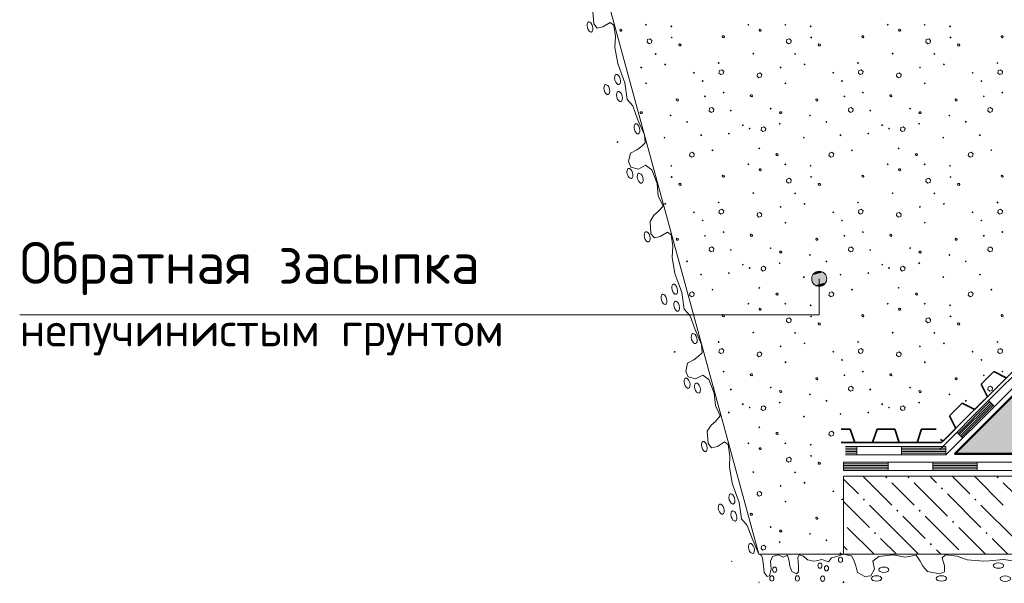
# Model space of a CAD drawing. Header units: millimetres. Extents: x 0 to 21000, y 0 to 14850.
# Tile 12 of 29: x 11694 to 14638, y 6674 to 8358. Entities that reach past the tile are written whole.
import ezdxf

# ---------------------------------------------------------------- set-up
doc = ezdxf.new("R2010")
doc.units = ezdxf.units.MM
for name, color, linetype, lineweight in [('Standard', 7, 'Continuous', 25), ('Стена_ кирп кладка силик нес', 8, 'Continuous', 70), ('Фундаменты общие', 7, 'Continuous', 25)]:
    doc.layers.add(name, color=color, linetype=linetype, lineweight=lineweight)
doc.styles.add('ISOCPEUR', font='txt')

msp = doc.modelspace()

# ---------------------------------------------------------------- hatches: boundary and pattern name
at = {"layer": 'Standard', "linetype": 'Continuous', "lineweight": 13, "transparency": 33554687}
for points in [[(13480.4, 7995.5), (13484.4, 7993.2), (13482.1, 7989.2), (13478.1, 7991.5)], [(13651.4, 7368.8), (13655.3, 7366.5), (13653.1, 7362.5), (13649.1, 7364.8)], [(14284.7, 6987.9), (14281.4, 6991.1), (14284.5, 6994.2), (14284.8, 6994.2), (14287.9, 6991.1)], [(14351.3, 6987.9), (14348.1, 6991.1), (14351.2, 6994.2), (14351.5, 6994.2), (14354.6, 6991.1)], [(14618, 6987.9), (14614.7, 6991.1), (14617.9, 6994.2), (14618.1, 6994.2), (14621.2, 6991.1)], [(14451.3, 6954.5), (14448.1, 6957.8), (14451.3, 6961), (14454.6, 6957.8)], [(14218, 6921.2), (14214.7, 6924.4), (14218, 6927.7), (14221.2, 6924.4)], [(14551.3, 6921.2), (14548.1, 6924.4), (14551.3, 6927.7), (14554.6, 6924.4)], [(14318, 6887.9), (14314.7, 6891.1), (14318, 6894.4), (14321.2, 6891.1)], [(14384.7, 6887.9), (14381.4, 6891.1), (14384.7, 6894.4), (14387.9, 6891.1)], [(14484.7, 6854.5), (14481.4, 6857.8), (14484.7, 6861), (14487.9, 6857.8)], [(14251.3, 6821.2), (14248.1, 6824.4), (14251.3, 6827.7), (14254.6, 6824.4)], [(14584.7, 6821.2), (14581.4, 6824.4), (14584.7, 6827.7), (14587.9, 6824.4)], [(14418, 6787.9), (14414.7, 6791.1), (14418, 6794.4), (14421.2, 6791.1)], [(13822.3, 6742.1), (13826.3, 6739.8), (13820, 6738.1)], [(14184.5, 6760.9), (14184.7, 6761), (14184.8, 6760.9)], [(14517.9, 6760.9), (14518, 6761), (14518.1, 6760.9)], [(13903.6, 6680.8), (13906.8, 6677.6), (13903.6, 6674.3)], [(14156.9, 6680.8), (14156.9, 6674.3), (14153.6, 6677.6)], [(14156.9, 6680.8), (14160.1, 6677.6), (14156.9, 6674.3)]]:
    msp.add_hatch(color=7, dxfattribs=at).paths.add_polyline_path(points, flags=16)
for points in [[(14061.9, 7584.1), (14106.9, 7584.1), (14103.8, 7595.4)], [(14061.9, 7584.1), (14103.8, 7595.4), (14065.1, 7595.4)], [(14065.1, 7595.4), (14103.8, 7595.4), (14095.7, 7603.5)], [(14065.1, 7595.4), (14095.7, 7603.5), (14073.2, 7603.5)], [(14073.2, 7603.5), (14095.7, 7603.5), (14084.4, 7606.6)], [(14065.1, 7572.8), (14106.9, 7584.1), (14061.9, 7584.1)], [(14065.1, 7572.8), (14103.8, 7572.8), (14106.9, 7584.1)], [(14073.2, 7564.7), (14103.8, 7572.8), (14065.1, 7572.8)], [(14073.2, 7564.7), (14095.7, 7564.7), (14103.8, 7572.8)], [(14095.7, 7564.7), (14073.2, 7564.7), (14084.4, 7561.6)]]:
    msp.add_hatch(color=7, dxfattribs=at).paths.add_polyline_path(points)
at = {"layer": 'Стена_ кирп кладка силик нес', "linetype": 'Continuous', "lineweight": 13, "transparency": 33554687}
for points in [[(13563.1, 8342.8), (13566.3, 8346), (13569.6, 8342.8), (13566.3, 8339.5)], [(13638.9, 8338.2), (13642.2, 8341.4), (13645.4, 8338.2), (13642.2, 8334.9)], [(13869.3, 8342.8), (13872.6, 8346), (13875.8, 8342.8), (13872.6, 8339.5)], [(13979.7, 8342.8), (13983, 8346), (13986.2, 8342.8), (13983, 8339.5)], [(14055.6, 8338.2), (14058.8, 8341.4), (14062.1, 8338.2), (14058.8, 8334.9)], [(14286, 8342.8), (14289.2, 8346), (14292.5, 8342.8), (14289.2, 8339.5)], [(14396.4, 8342.8), (14399.7, 8346), (14402.9, 8342.8), (14399.7, 8339.5)], [(14472.2, 8338.2), (14475.5, 8341.4), (14478.7, 8338.2), (14475.5, 8334.9)], [(13640.2, 8304.9), (13643.4, 8308.1), (13646.7, 8304.9), (13643.4, 8301.6)], [(14056.8, 8304.9), (14060.1, 8308.1), (14063.3, 8304.9), (14060.1, 8301.6)], [(14473.5, 8304.9), (14476.7, 8308.1), (14480, 8304.9), (14476.7, 8301.6)], [(13592.2, 8255.7), (13595.5, 8258.9), (13598.7, 8255.7), (13595.5, 8252.4)], [(13883.9, 8256.5), (13887.2, 8259.8), (13890.4, 8256.5), (13887.2, 8253.3)], [(14008.9, 8255.7), (14012.2, 8258.9), (14015.4, 8255.7), (14012.2, 8252.4)], [(14300.6, 8256.5), (14303.8, 8259.8), (14307.1, 8256.5), (14303.8, 8253.3)], [(14425.6, 8255.7), (14428.8, 8258.9), (14432.1, 8255.7), (14428.8, 8252.4)], [(13548.9, 8215.3), (13552.2, 8218.5), (13555.4, 8215.3), (13552.2, 8212)], [(13620.6, 8224.4), (13623.8, 8227.7), (13627.1, 8224.4), (13623.8, 8221.2)], [(13780.6, 8228.6), (13783.8, 8231.9), (13787.1, 8228.6), (13783.8, 8225.4)], [(13965.6, 8215.3), (13968.8, 8218.5), (13972.1, 8215.3), (13968.8, 8212)], [(14037.2, 8224.4), (14040.5, 8227.7), (14043.7, 8224.4), (14040.5, 8221.2)], [(14197.2, 8228.6), (14200.5, 8231.9), (14203.7, 8228.6), (14200.5, 8225.4)], [(14382.2, 8215.3), (14385.5, 8218.5), (14388.7, 8215.3), (14385.5, 8212)], [(14453.9, 8224.4), (14457.2, 8227.7), (14460.4, 8224.4), (14457.2, 8221.2)], [(14613.9, 8228.6), (14617.2, 8231.9), (14620.4, 8228.6), (14617.2, 8225.4)], [(13706.4, 8199.4), (13709.7, 8202.7), (13712.9, 8199.4), (13709.7, 8196.2)], [(14123.1, 8199.4), (14126.3, 8202.7), (14129.6, 8199.4), (14126.3, 8196.2)], [(14539.7, 8199.4), (14543, 8202.7), (14546.2, 8199.4), (14543, 8196.2)], [(13563.5, 8168.2), (13566.7, 8171.4), (13570, 8168.2), (13566.7, 8164.9)], [(13732.7, 8174.9), (13735.9, 8178.1), (13739.2, 8174.9), (13735.9, 8171.6)], [(13980.2, 8168.2), (13983.4, 8171.4), (13986.7, 8168.2), (13983.4, 8164.9)], [(14149.3, 8174.9), (14152.6, 8178.1), (14155.8, 8174.9), (14152.6, 8171.6)], [(14396.8, 8168.2), (14400.1, 8171.4), (14403.3, 8168.2), (14400.1, 8164.9)], [(14566, 8174.9), (14569.2, 8178.1), (14572.5, 8174.9), (14569.2, 8171.6)], [(13739.7, 8129), (13743, 8132.3), (13746.2, 8129), (13743, 8125.8)], [(13795.2, 8140.3), (13798.4, 8143.5), (13801.7, 8140.3), (13798.4, 8137)], [(14156.4, 8129), (14159.7, 8132.3), (14162.9, 8129), (14159.7, 8125.8)], [(14211.8, 8140.3), (14215.1, 8143.5), (14218.3, 8140.3), (14215.1, 8137)], [(14573.1, 8129), (14576.3, 8132.3), (14579.6, 8129), (14576.3, 8125.8)], [(14628.5, 8140.3), (14631.7, 8143.5), (14635, 8140.3), (14631.7, 8137)], [(13936, 8092.4), (13939.2, 8095.6), (13942.5, 8092.4), (13939.2, 8089.1)], [(14352.7, 8092.4), (14355.9, 8095.6), (14359.2, 8092.4), (14355.9, 8089.1)], [(13636.8, 8071.9), (13640.1, 8075.2), (13643.3, 8071.9), (13640.1, 8068.7)], [(13816.8, 8086.5), (13820.1, 8089.8), (13823.3, 8086.5), (13820.1, 8083.3)], [(14053.5, 8071.9), (14056.7, 8075.2), (14060, 8071.9), (14056.7, 8068.7)], [(14233.5, 8086.5), (14236.7, 8089.8), (14240, 8086.5), (14236.7, 8083.3)], [(14470.2, 8071.9), (14473.4, 8075.2), (14476.7, 8071.9), (14473.4, 8068.7)], [(13552.5, 8047.7), (13552.9, 8047.4), (13552.7, 8047.1)], [(13686, 8052.8), (13689.2, 8056), (13692.5, 8052.8), (13689.2, 8049.5)], [(13852.7, 8042.8), (13855.9, 8046), (13859.2, 8042.8), (13855.9, 8039.5)], [(13873.1, 8032.8), (13876.3, 8036), (13879.6, 8032.8), (13876.3, 8029.5)], [(13963.1, 8047.4), (13966.3, 8050.6), (13969.6, 8047.4), (13966.3, 8044.1)], [(14102.7, 8052.8), (14105.9, 8056), (14109.2, 8052.8), (14105.9, 8049.5)], [(14269.3, 8042.8), (14272.6, 8046), (14275.8, 8042.8), (14272.6, 8039.5)], [(14289.7, 8032.8), (14293, 8036), (14296.2, 8032.8), (14293, 8029.5)], [(14379.7, 8047.4), (14383, 8050.6), (14386.2, 8047.4), (14383, 8044.1)], [(14519.3, 8052.8), (14522.6, 8056), (14525.8, 8052.8), (14522.6, 8049.5)], [(13618.5, 8005.7), (13621.7, 8008.9), (13625, 8005.7), (13621.7, 8002.4)], [(13728.1, 8013.2), (13731.3, 8016.4), (13734.6, 8013.2), (13731.3, 8009.9)], [(13811, 8017.8), (13814.2, 8021), (13817.5, 8017.8), (13814.2, 8014.5)], [(14035.2, 8005.7), (14038.4, 8008.9), (14041.7, 8005.7), (14038.4, 8002.4)], [(14144.7, 8013.2), (14148, 8016.4), (14151.2, 8013.2), (14148, 8009.9)], [(14227.7, 8017.8), (14230.9, 8021), (14234.2, 8017.8), (14230.9, 8014.5)], [(14451.8, 8005.7), (14455.1, 8008.9), (14458.3, 8005.7), (14455.1, 8002.4)], [(14561.4, 8013.2), (14564.7, 8016.4), (14567.9, 8013.2), (14564.7, 8009.9)], [(13901.8, 7973.6), (13905.1, 7976.9), (13908.3, 7973.6), (13905.1, 7970.4)], [(14318.5, 7973.6), (14321.7, 7976.9), (14325, 7973.6), (14321.7, 7970.4)], [(13762.2, 7968.2), (13765.5, 7971.4), (13768.7, 7968.2), (13765.5, 7964.9)], [(14178.9, 7968.2), (14182.2, 7971.4), (14185.4, 7968.2), (14182.2, 7964.9)], [(14595.6, 7968.2), (14598.8, 7971.4), (14602.1, 7968.2), (14598.8, 7964.9)], [(13638.9, 7921.5), (13642.2, 7924.8), (13645.4, 7921.5), (13642.2, 7918.3)], [(13869.3, 7926.1), (13872.6, 7929.4), (13875.8, 7926.1), (13872.6, 7922.9)], [(13979.7, 7926.1), (13983, 7929.4), (13986.2, 7926.1), (13983, 7922.9)], [(14055.6, 7921.5), (14058.8, 7924.8), (14062.1, 7921.5), (14058.8, 7918.3)], [(14286, 7926.1), (14289.2, 7929.4), (14292.5, 7926.1), (14289.2, 7922.9)], [(14396.4, 7926.1), (14399.7, 7929.4), (14402.9, 7926.1), (14399.7, 7922.9)], [(14472.2, 7921.5), (14475.5, 7924.8), (14478.7, 7921.5), (14475.5, 7918.3)], [(13640.2, 7888.2), (13643.4, 7891.4), (13646.7, 7888.2), (13643.4, 7884.9)], [(14056.8, 7888.2), (14060.1, 7891.4), (14063.3, 7888.2), (14060.1, 7884.9)], [(14473.5, 7888.2), (14476.7, 7891.4), (14480, 7888.2), (14476.7, 7884.9)], [(13883.9, 7839.9), (13887.2, 7843.1), (13890.4, 7839.9), (13887.2, 7836.6)], [(14008.9, 7839), (14012.2, 7842.3), (14015.4, 7839), (14012.2, 7835.8)], [(14300.6, 7839.9), (14303.8, 7843.1), (14307.1, 7839.9), (14303.8, 7836.6)], [(14425.6, 7839), (14428.8, 7842.3), (14432.1, 7839), (14428.8, 7835.8)], [(13620.6, 7807.8), (13623.8, 7811), (13627.1, 7807.8), (13623.8, 7804.5)], [(13780.6, 7811.9), (13783.8, 7815.2), (13787.1, 7811.9), (13783.8, 7808.7)], [(13965.6, 7798.6), (13968.8, 7801.9), (13972.1, 7798.6), (13968.8, 7795.4)], [(14037.2, 7807.8), (14040.5, 7811), (14043.7, 7807.8), (14040.5, 7804.5)], [(14197.2, 7811.9), (14200.5, 7815.2), (14203.7, 7811.9), (14200.5, 7808.7)], [(14382.2, 7798.6), (14385.5, 7801.9), (14388.7, 7798.6), (14385.5, 7795.4)], [(14453.9, 7807.8), (14457.2, 7811), (14460.4, 7807.8), (14457.2, 7804.5)], [(14613.9, 7811.9), (14617.2, 7815.2), (14620.4, 7811.9), (14617.2, 7808.7)], [(13706.4, 7782.8), (13709.7, 7786), (13712.9, 7782.8), (13709.7, 7779.5)], [(14123.1, 7782.8), (14126.3, 7786), (14129.6, 7782.8), (14126.3, 7779.5)], [(14539.7, 7782.8), (14543, 7786), (14546.2, 7782.8), (14543, 7779.5)], [(13732.7, 7758.2), (13735.9, 7761.4), (13739.2, 7758.2), (13735.9, 7754.9)], [(13980.2, 7751.5), (13983.4, 7754.8), (13986.7, 7751.5), (13983.4, 7748.3)], [(14149.3, 7758.2), (14152.6, 7761.4), (14155.8, 7758.2), (14152.6, 7754.9)], [(14396.8, 7751.5), (14400.1, 7754.8), (14403.3, 7751.5), (14400.1, 7748.3)], [(14566, 7758.2), (14569.2, 7761.4), (14572.5, 7758.2), (14569.2, 7754.9)], [(13739.7, 7712.4), (13743, 7715.6), (13746.2, 7712.4), (13743, 7709.1)], [(13795.2, 7723.6), (13798.4, 7726.9), (13801.7, 7723.6), (13798.4, 7720.4)], [(14156.4, 7712.4), (14159.7, 7715.6), (14162.9, 7712.4), (14159.7, 7709.1)], [(14211.8, 7723.6), (14215.1, 7726.9), (14218.3, 7723.6), (14215.1, 7720.4)], [(14573.1, 7712.4), (14576.3, 7715.6), (14579.6, 7712.4), (14576.3, 7709.1)], [(14628.5, 7723.6), (14631.7, 7726.9), (14635, 7723.6), (14631.7, 7720.4)], [(13816.8, 7669.9), (13820.1, 7673.1), (13823.3, 7669.9), (13820.1, 7666.6)], [(13936, 7675.7), (13939.2, 7678.9), (13942.5, 7675.7), (13939.2, 7672.4)], [(14053.5, 7655.3), (14056.7, 7658.5), (14060, 7655.3), (14056.7, 7652)], [(14233.5, 7669.9), (14236.7, 7673.1), (14240, 7669.9), (14236.7, 7666.6)], [(14352.7, 7675.7), (14355.9, 7678.9), (14359.2, 7675.7), (14355.9, 7672.4)], [(14470.2, 7655.3), (14473.4, 7658.5), (14476.7, 7655.3), (14473.4, 7652)], [(13686, 7636.1), (13689.2, 7639.4), (13692.5, 7636.1), (13689.2, 7632.9)], [(13852.7, 7626.1), (13855.9, 7629.4), (13859.2, 7626.1), (13855.9, 7622.9)], [(13963.1, 7630.7), (13966.3, 7633.9), (13969.6, 7630.7), (13966.3, 7627.4)], [(14102.7, 7636.1), (14105.9, 7639.4), (14109.2, 7636.1), (14105.9, 7632.9)], [(14269.3, 7626.1), (14272.6, 7629.4), (14275.8, 7626.1), (14272.6, 7622.9)], [(14379.7, 7630.7), (14383, 7633.9), (14386.2, 7630.7), (14383, 7627.4)], [(14519.3, 7636.1), (14522.6, 7639.4), (14525.8, 7636.1), (14522.6, 7632.9)], [(13728.1, 7596.5), (13731.3, 7599.8), (13734.6, 7596.5), (13731.3, 7593.3)], [(13811, 7601.1), (13814.2, 7604.4), (13817.5, 7601.1), (13814.2, 7597.9)], [(13873.1, 7616.1), (13876.3, 7619.4), (13879.6, 7616.1), (13876.3, 7612.9)], [(14144.7, 7596.5), (14148, 7599.8), (14151.2, 7596.5), (14148, 7593.3)], [(14227.7, 7601.1), (14230.9, 7604.4), (14234.2, 7601.1), (14230.9, 7597.9)], [(14289.7, 7616.1), (14293, 7619.4), (14296.2, 7616.1), (14293, 7612.9)], [(14561.4, 7596.5), (14564.7, 7599.8), (14567.9, 7596.5), (14564.7, 7593.3)], [(14035.2, 7589), (14038.4, 7592.3), (14041.7, 7589), (14038.4, 7585.8)], [(14451.8, 7589), (14455.1, 7592.3), (14458.3, 7589), (14455.1, 7585.8)], [(13762.2, 7551.5), (13765.5, 7554.8), (13768.7, 7551.5), (13765.5, 7548.3)], [(13901.8, 7556.9), (13905.1, 7560.2), (13908.3, 7556.9), (13905.1, 7553.7)], [(14178.9, 7551.5), (14182.2, 7554.8), (14185.4, 7551.5), (14182.2, 7548.3)], [(14318.5, 7556.9), (14321.7, 7560.2), (14325, 7556.9), (14321.7, 7553.7)], [(14595.6, 7551.5), (14598.8, 7554.8), (14602.1, 7551.5), (14598.8, 7548.3)], [(13869.3, 7509.4), (13872.6, 7512.7), (13875.8, 7509.4), (13872.6, 7506.2)], [(13979.7, 7509.4), (13983, 7512.7), (13986.2, 7509.4), (13983, 7506.2)], [(14055.6, 7504.9), (14058.8, 7508.1), (14062.1, 7504.9), (14058.8, 7501.6)], [(14286, 7509.4), (14289.2, 7512.7), (14292.5, 7509.4), (14289.2, 7506.2)], [(14396.4, 7509.4), (14399.7, 7512.7), (14402.9, 7509.4), (14399.7, 7506.2)], [(14472.2, 7504.9), (14475.5, 7508.1), (14478.7, 7504.9), (14475.5, 7501.6)], [(14056.8, 7471.5), (14060.1, 7474.8), (14063.3, 7471.5), (14060.1, 7468.3)], [(14473.5, 7471.5), (14476.7, 7474.8), (14480, 7471.5), (14476.7, 7468.3)], [(13883.9, 7423.2), (13887.2, 7426.4), (13890.4, 7423.2), (13887.2, 7419.9)], [(14008.9, 7422.4), (14012.2, 7425.6), (14015.4, 7422.4), (14012.2, 7419.1)], [(14300.6, 7423.2), (14303.8, 7426.4), (14307.1, 7423.2), (14303.8, 7419.9)], [(14425.6, 7422.4), (14428.8, 7425.6), (14432.1, 7422.4), (14428.8, 7419.1)], [(13780.6, 7395.3), (13783.8, 7398.5), (13787.1, 7395.3), (13783.8, 7392)], [(14037.2, 7391.1), (14040.5, 7394.4), (14043.7, 7391.1), (14040.5, 7387.9)], [(14197.2, 7395.3), (14200.5, 7398.5), (14203.7, 7395.3), (14200.5, 7392)], [(14453.9, 7391.1), (14457.2, 7394.4), (14460.4, 7391.1), (14457.2, 7387.9)], [(14613.9, 7395.3), (14617.2, 7398.5), (14620.4, 7395.3), (14617.2, 7392)], [(13965.6, 7381.9), (13968.8, 7385.2), (13972.1, 7381.9), (13968.8, 7378.7)], [(14123.1, 7366.1), (14126.3, 7369.4), (14129.6, 7366.1), (14126.3, 7362.9)], [(14382.2, 7381.9), (14385.5, 7385.2), (14388.7, 7381.9), (14385.5, 7378.7)], [(14539.7, 7366.1), (14543, 7369.4), (14546.2, 7366.1), (14543, 7362.9)], [(13980.2, 7334.9), (13983.4, 7338.1), (13986.7, 7334.9), (13983.4, 7331.6)], [(14149.3, 7341.5), (14152.6, 7344.8), (14155.8, 7341.5), (14152.6, 7338.3)], [(14396.8, 7334.9), (14400.1, 7338.1), (14403.3, 7334.9), (14400.1, 7331.6)], [(14566, 7341.5), (14569.2, 7344.8), (14572.5, 7341.5), (14569.2, 7338.3)], [(13795.2, 7306.9), (13798.4, 7310.2), (13801.7, 7306.9), (13798.4, 7303.7)], [(14211.8, 7306.9), (14215.1, 7310.2), (14218.3, 7306.9), (14215.1, 7303.7)], [(14628.5, 7306.9), (14631.7, 7310.2), (14635, 7306.9), (14631.7, 7303.7)], [(14156.4, 7295.7), (14159.7, 7298.9), (14162.9, 7295.7), (14159.7, 7292.4)], [(14573.1, 7295.7), (14576.3, 7298.9), (14579.6, 7295.7), (14576.3, 7292.4)], [(13816.8, 7253.2), (13820.1, 7256.4), (13823.3, 7253.2), (13820.1, 7249.9)], [(13936, 7259), (13939.2, 7262.3), (13942.5, 7259), (13939.2, 7255.8)], [(14053.5, 7238.6), (14056.7, 7241.9), (14060, 7238.6), (14056.7, 7235.4)], [(14233.5, 7253.2), (14236.7, 7256.4), (14240, 7253.2), (14236.7, 7249.9)], [(14352.7, 7259), (14355.9, 7262.3), (14359.2, 7259), (14355.9, 7255.8)], [(14470.2, 7238.6), (14473.4, 7241.9), (14476.7, 7238.6), (14473.4, 7235.4)], [(13852.7, 7209.4), (13855.9, 7212.7), (13859.2, 7209.4), (13855.9, 7206.2)], [(13963.1, 7214), (13966.3, 7217.3), (13969.6, 7214), (13966.3, 7210.8)], [(14102.7, 7219.4), (14105.9, 7222.7), (14109.2, 7219.4), (14105.9, 7216.2)], [(14269.3, 7209.4), (14272.6, 7212.7), (14275.8, 7209.4), (14272.6, 7206.2)], [(14379.7, 7214), (14383, 7217.3), (14386.2, 7214), (14383, 7210.8)], [(14519.3, 7219.4), (14522.6, 7222.7), (14525.8, 7219.4), (14522.6, 7216.2)], [(13811, 7184.4), (13814.2, 7187.7), (13817.5, 7184.4), (13814.2, 7181.2)], [(13873.1, 7199.4), (13876.3, 7202.7), (13879.6, 7199.4), (13876.3, 7196.2)], [(14144.7, 7179.9), (14148, 7183.1), (14151.2, 7179.9), (14148, 7176.6)], [(14227.7, 7184.4), (14230.9, 7187.7), (14234.2, 7184.4), (14230.9, 7181.2)], [(14289.7, 7199.4), (14293, 7202.7), (14296.2, 7199.4), (14293, 7196.2)], [(14562.5, 7180.9), (14564.7, 7183.1), (14566.9, 7180.9)], [(14035.2, 7172.4), (14038.4, 7175.6), (14041.7, 7172.4), (14038.4, 7169.1)], [(13901.8, 7140.3), (13905.1, 7143.5), (13908.3, 7140.3), (13905.1, 7137)], [(13869.3, 7092.8), (13872.6, 7096), (13875.8, 7092.8), (13872.6, 7089.5)], [(13979.7, 7092.8), (13983, 7096), (13986.2, 7092.8), (13983, 7089.5)], [(14055.6, 7088.2), (14058.8, 7091.4), (14062.1, 7088.2), (14058.8, 7084.9)], [(14056.8, 7054.9), (14060.1, 7058.1), (14063.3, 7054.9), (14060.1, 7051.6)], [(13883.9, 7006.5), (13887.2, 7009.8), (13890.4, 7006.5), (13887.2, 7003.3)], [(14008.9, 7005.7), (14012.2, 7008.9), (14015.4, 7005.7), (14012.2, 7002.4)], [(14037.2, 6974.4), (14040.5, 6977.7), (14043.7, 6974.4), (14040.5, 6971.2)], [(13965.6, 6965.3), (13968.8, 6968.5), (13972.1, 6965.3), (13968.8, 6962)], [(14123.1, 6949.4), (14126.3, 6952.7), (14129.6, 6949.4), (14126.3, 6946.2)], [(13980.2, 6918.2), (13983.4, 6921.4), (13986.7, 6918.2), (13983.4, 6914.9)], [(14149.3, 6924.9), (14152.6, 6928.1), (14155.8, 6924.9), (14152.6, 6921.6)], [(14156.4, 6879), (14156.9, 6879.5), (14156.9, 6878.5)], [(13936, 6842.4), (13939.2, 6845.6), (13942.5, 6842.4), (13939.2, 6839.1)], [(13963.1, 6797.4), (13966.3, 6800.6), (13969.6, 6797.4), (13966.3, 6794.1)], [(14053.5, 6821.9), (14056.7, 6825.2), (14060, 6821.9), (14056.7, 6818.7)], [(14102.7, 6802.8), (14105.9, 6806), (14109.2, 6802.8), (14105.9, 6799.5)], [(14144.7, 6763.2), (14148, 6766.4), (14151.2, 6763.2), (14149, 6760.9), (14147, 6760.9)]]:
    msp.add_hatch(color=7, dxfattribs=at).paths.add_polyline_path(points, flags=16)
msp.add_hatch(color=7, dxfattribs=at).paths.add_polyline_path([(14823.6, 7060.9), (14823.6, 7394.2), (14490.2, 7060.9)])

# ---------------------------------------------------------------- linework, layer by layer
at = {"layer": 'Standard', "color": 7, "linetype": 'Continuous', "lineweight": 13, "transparency": 33554687}
for p, q in [((12535.9, 11774.5), (13903.6, 6760.9)), ((14084.4, 7606.6), (14084.4, 7606.6)), ((14061.9, 7584.1), (14061.9, 7584.1)), ((14106.9, 7584.1), (14106.9, 7584.1)), ((14084.4, 7561.6), (14084.4, 7561.6)), ((13903.6, 6760.9), (14156.9, 6760.9)), ((14156.9, 6760.9), (14156.9, 6760.9)), ((14156.9, 6760.9), (19290.2, 6760.9))]:
    msp.add_line(p, q, dxfattribs=at)
at = {"layer": 'Standard', "color": 7, "linetype": 'Continuous', "lineweight": 35, "transparency": 33554687}
for p, q in [((14756.8, 7400.9), (14450.4, 7094.5)), ((14606, 7306.6), (14568.3, 7268.9)), ((14643.7, 7287.8), (14606, 7306.6)), ((14568.3, 7268.9), (14587.1, 7231.2)), ((14511.7, 7212.3), (14474, 7174.6)), ((14549.4, 7193.5), (14511.7, 7212.3)), ((14587.1, 7231.2), (14549.4, 7193.5)), ((14474, 7174.6), (14492.9, 7136.9)), ((14177.1, 7134.5), (14150.4, 7134.5)), ((14190.4, 7094.5), (14177.1, 7134.5)), ((14257.1, 7134.5), (14243.8, 7094.5)), ((14310.4, 7134.5), (14257.1, 7134.5)), ((14323.8, 7094.5), (14310.4, 7134.5)), ((14390.4, 7134.5), (14377.1, 7094.5)), ((14433.9, 7134.5), (14390.4, 7134.5)), ((14492.9, 7136.9), (14455.1, 7099.2)), ((14450.4, 7094.5), (14150.4, 7094.5)), ((14243.8, 7094.5), (14190.4, 7094.5)), ((14377.1, 7094.5), (14323.8, 7094.5)), ((14455.1, 7099.2), (14446.7, 7103.4))]:
    msp.add_line(p, q, dxfattribs=at)
at = {"layer": 'Standard', "color": 7, "linetype": 'Continuous', "lineweight": 18, "transparency": 33554687}
for p, q in [((14779, 7408.6), (14590.4, 7220)), ((14796.6, 7390.9), (14608.1, 7202.3)), ((14590.4, 7220), (14445.6, 7075.2)), ((14593.9, 7216.5), (14499.6, 7122.2)), ((14597.5, 7212.9), (14503.2, 7118.7)), ((14590.4, 7220), (14608.1, 7202.3)), ((14590.4, 7220), (14608.1, 7202.3)), ((14608.1, 7202.3), (14463.3, 7057.6)), ((14601, 7209.4), (14506.7, 7115.1)), ((14604.5, 7205.9), (14510.3, 7111.6)), ((14496.1, 7125.7), (14513.8, 7108.1)), ((14196.6, 7082.6), (14163.3, 7082.6)), ((14196.6, 7077.6), (14163.3, 7077.6)), ((14196.6, 7072.6), (14163.3, 7072.6)), ((14196.6, 7067.6), (14163.3, 7067.6)), ((14463.3, 7082.6), (14196.6, 7082.6)), ((14196.6, 7082.6), (14196.6, 7057.6)), ((14196.6, 7082.6), (14196.6, 7057.6)), ((14330, 7082.6), (14330, 7057.6)), ((14463.3, 7077.6), (14330, 7077.6)), ((14463.3, 7072.6), (14330, 7072.6)), ((14463.3, 7067.6), (14330, 7067.6)), ((14463.3, 7082.6), (14463.3, 7057.6)), ((14156.9, 7035.9), (14423.6, 7035.9)), ((14156.9, 7035.9), (14156.9, 7010.9)), ((14196.6, 7062.6), (14163.3, 7062.6)), ((14196.6, 7057.6), (14163.3, 7057.6)), ((14463.3, 7057.6), (14196.6, 7057.6)), ((14290.2, 7035.9), (14290.2, 7010.9)), ((14463.3, 7062.6), (14330, 7062.6)), ((14423.6, 7035.9), (14690.2, 7035.9)), ((14423.6, 7035.9), (14423.6, 7010.9)), ((14423.6, 7035.9), (14423.6, 7010.9)), ((14556.9, 7035.9), (14556.9, 7010.9)), ((14156.9, 7030.9), (14290.2, 7030.9)), ((14156.9, 7025.9), (14290.2, 7025.9)), ((14156.9, 7020.9), (14290.2, 7020.9)), ((14156.9, 7015.9), (14290.2, 7015.9)), ((14156.9, 7010.9), (14423.6, 7010.9)), ((14423.6, 7030.9), (14556.9, 7030.9)), ((14423.6, 7025.9), (14556.9, 7025.9)), ((14423.6, 7020.9), (14556.9, 7020.9)), ((14423.6, 7015.9), (14556.9, 7015.9)), ((14423.6, 7010.9), (14690.2, 7010.9))]:
    msp.add_line(p, q, dxfattribs=at)
at = {"layer": 'Standard', "color": 253, "linetype": 'Continuous', "lineweight": 13, "true_color": 0xababab, "transparency": 33554687}
for p, q in [((14156.9, 6985.5), (14201.3, 6941.1)), ((14214.9, 6994.2), (14301.3, 6907.8)), ((14414.9, 6994.2), (14434.7, 6974.4)), ((14481.5, 6994.2), (14534.7, 6941.1)), ((14548.2, 6994.2), (14634.7, 6907.8)), ((14334.7, 6941.1), (14301.3, 6974.4)), ((14368, 6974.4), (14468, 6874.4)), ((14668, 6941.1), (14634.7, 6974.4)), ((14156.9, 6918.9), (14234.7, 6841.1)), ((14368, 6907.8), (14334.7, 6941.1)), ((14468, 6941.1), (14568, 6841.1)), ((14334.7, 6807.8), (14234.7, 6907.8)), ((14668, 6807.8), (14568, 6907.8)), ((14334.7, 6874.4), (14401.3, 6807.8)), ((14401.3, 6874.4), (14501.3, 6774.4)), ((14248.2, 6760.9), (14168, 6841.1)), ((14581.5, 6760.9), (14501.3, 6841.1)), ((14268, 6807.8), (14314.9, 6760.9)), ((14334.7, 6807.8), (14381.5, 6760.9)), ((14601.3, 6807.8), (14648.2, 6760.9)), ((14156.9, 6785.5), (14168, 6774.4)), ((14448.2, 6760.9), (14434.7, 6774.4))]:
    msp.add_line(p, q, dxfattribs=at)
at = {"layer": 'Standard', "color": 7, "linetype": 'Continuous', "lineweight": 13, "transparency": 33554687}
for points in [[(13407.5, 8382.3), (13410.4, 8345.4), (13420.8, 8332.7), (13437.8, 8336.7), (13459.4, 8350), (13470.3, 8342.2), (13475.4, 8307.9), (13473.8, 8275.1), (13482.2, 8226.9), (13487.9, 8210.3), (13503, 8169.3), (13509.8, 8120), (13527.2, 8100.5), (13541.6, 8061.3), (13561.6, 8014.3)], [(13561.6, 8014.3), (13563.8, 7990), (13552.9, 7979.6), (13538.8, 7969), (13519.9, 7959.1), (13514.4, 7934.1), (13521.5, 7917.8), (13543.9, 7911.8), (13565.5, 7923.1), (13583.7, 7909.9), (13599.5, 7869.1), (13602.8, 7832.3), (13617.4, 7801.2), (13603.2, 7784.6), (13590.2, 7773.6), (13578.5, 7755.6), (13581.4, 7718.7), (13591.8, 7706), (13608.8, 7710), (13630.4, 7723.3), (13641.3, 7715.5), (13646.4, 7681.2), (13644.8, 7648.5), (13653.2, 7600.2), (13658.8, 7583.6), (13674, 7542.6), (13680.8, 7493.3), (13698.1, 7473.8), (13712.5, 7434.6), (13732.6, 7387.6)], [(11694.2, 7476.6), (14084.4, 7476.6), (14084.4, 7584.1)], [(13732.6, 7387.6), (13734.7, 7363.3), (13723.8, 7352.9), (13709.7, 7342.3), (13690.8, 7332.4), (13685.4, 7307.4), (13692.5, 7291.1), (13714.9, 7285.1), (13736.4, 7296.4), (13754.6, 7283.2), (13770.5, 7242.4), (13773.8, 7205.6), (13788.4, 7174.5), (13774.1, 7157.9), (13761.2, 7146.9), (13749.4, 7128.9), (13752.3, 7092), (13762.7, 7079.3), (13779.8, 7083.3), (13801.4, 7096.6), (13812.2, 7088.8), (13817.3, 7054.5), (13815.7, 7021.8), (13824.1, 6973.5), (13829.8, 6956.9), (13844.9, 6915.9), (13851.7, 6866.6), (13869.1, 6847.1), (13883.5, 6807.9), (13903.6, 6760.9)], [(19290.2, 6994.2), (14156.9, 6994.2), (14156.9, 6760.9), (19290.2, 6760.9)], [(13903.6, 6760.9), (13912.9, 6756.6), (13915.7, 6743.3), (13918.2, 6726.9), (13920, 6706.1), (13928.9, 6694.2), (13935.7, 6696.8), (13940.3, 6716.8), (13938.3, 6740.6), (13945.1, 6754.6), (13962.1, 6759.2), (13976.3, 6752.7), (13989.4, 6758.6), (13994.3, 6740.5), (13997, 6725.1), (14002.6, 6709.1), (14016.8, 6702.1), (14022.6, 6708.8), (14022.9, 6726.3), (14020.1, 6750.6), (14024.1, 6759.1), (14037.6, 6755), (14049.7, 6744.8), (14068.7, 6740.2), (14075.6, 6741.3), (14092.5, 6745.1), (14111.8, 6738.7), (14120.9, 6750.3), (14137.1, 6753.9), (14156.9, 6760.9)], [(14156.9, 6760.9), (14180.6, 6756.6), (14187.7, 6743.3), (14194.1, 6726.9), (14198.6, 6706.1), (14221.1, 6694.2), (14238.4, 6696.8), (14249.9, 6716.8), (14244.8, 6740.6), (14262.1, 6754.6), (14305.1, 6759.2), (14341, 6752.7), (14374.4, 6758.6), (14386.6, 6740.5), (14393.7, 6725.1), (14407.8, 6709.1), (14443.7, 6702.1), (14458.5, 6708.8), (14459.1, 6726.3), (14452.1, 6750.6), (14462.3, 6759.1), (14496.3, 6755), (14527.1, 6744.8), (14575.3, 6740.2), (14592.6, 6741.3), (14635.6, 6745.1), (14684.3, 6738.7)]]:
    msp.add_lwpolyline(points, dxfattribs=at)
msp.add_circle((14084.4, 7584.1), 22.5, dxfattribs=at)
for centre, major_axis, ratio in [((13399.1, 8336.2), (4.1, -15), 0.518484), ((13481.5, 8179.6), (4.1, -15), 0.518484), ((13449.5, 8149.3), (4.1, -15), 0.518484), ((13487.3, 8128.7), (4.1, -15), 0.518484), ((13539.7, 8031.9), (4.1, -15), 0.518484), ((13518.4, 7898.8), (4.1, -15), 0.518484), ((13549.3, 7884.3), (4.1, -15), 0.518484), ((13570.1, 7709.5), (4.1, -15), 0.518484), ((13652.4, 7552.9), (4.1, -15), 0.518484), ((13620.4, 7522.6), (4.1, -15), 0.518484), ((13658.2, 7502), (4.1, -15), 0.518484), ((13710.7, 7405.2), (4.1, -15), 0.518484), ((13689.4, 7272.1), (4.1, -15), 0.518484), ((13720.3, 7257.6), (4.1, -15), 0.518484), ((13741, 7082.8), (4.1, -15), 0.518484), ((13823.4, 6926.2), (4.1, -15), 0.518484), ((13791.4, 6895.9), (4.1, -15), 0.518484), ((13829.2, 6875.3), (4.1, -15), 0.518484), ((13881.7, 6778.5), (4.1, -15), 0.518484), ((14148, 6744.4), (0, 8.08), 0.752165), ((13951.2, 6714.8), (0, 8.08), 0.752165), ((14086.5, 6727.1), (0, 8.08), 0.752165), ((14106.2, 6719.2), (0, 8.08), 0.752165), ((14277.5, 6714.8), (15.4, 0), 0.524892), ((14620.2, 6727.1), (15.4, 0), 0.524892), ((13942.6, 6688.8), (0, 8.08), 0.752165), ((14019.1, 6688.8), (0, 8.08), 0.752165), ((14094.6, 6688.2), (0, 8.08), 0.752165), ((14255.7, 6688.8), (15.4, 0), 0.524892), ((14449.5, 6688.8), (15.4, 0), 0.524892), ((14640.7, 6688.2), (15.4, 0), 0.524892)]:
    msp.add_ellipse(centre, major_axis=major_axis, ratio=ratio, dxfattribs=at)
at = {"layer": 'Стена_ кирп кладка силик нес', "color": 253, "linetype": 'Continuous', "lineweight": 13, "true_color": 0xababab, "transparency": 33554687}
for p, q in [((13769.2, 7257.8), (13767.6, 7259.1)), ((13768.8, 7255), (13769.2, 7257.8))]:
    msp.add_line(p, q, dxfattribs=at)
for points in [[(13489.2, 8324), (13492.2, 8323.6), (13494.7, 8326.1), (13493.4, 8329), (13490.1, 8329.4), (13488, 8326.9), (13489.2, 8324)], [(13583.8, 8296.1), (13578.4, 8301.1), (13570.9, 8298.6), (13569.7, 8291.1), (13575.5, 8286.1), (13582.6, 8288.6), (13583.8, 8296.1)], [(13795.9, 8304.9), (13798.8, 8304), (13801.3, 8306.5), (13800.1, 8309.4), (13796.7, 8310.3), (13794.7, 8307.8), (13795.9, 8304.9)], [(13905.9, 8324), (13908.8, 8323.6), (13911.3, 8326.1), (13910.1, 8329), (13906.7, 8329.4), (13904.7, 8326.9), (13905.9, 8324)], [(14000.5, 8296.1), (13995.1, 8301.1), (13987.6, 8298.6), (13986.3, 8291.1), (13992.2, 8286.1), (13999.2, 8288.6), (14000.5, 8296.1)], [(14212.6, 8304.9), (14215.5, 8304), (14218, 8306.5), (14216.7, 8309.4), (14213.4, 8310.3), (14211.3, 8307.8), (14212.6, 8304.9)], [(14322.6, 8324), (14325.5, 8323.6), (14328, 8326.1), (14326.7, 8329), (14323.4, 8329.4), (14321.3, 8326.9), (14322.6, 8324)], [(14417.2, 8296.1), (14411.7, 8301.1), (14404.2, 8298.6), (14403, 8291.1), (14408.8, 8286.1), (14415.9, 8288.6), (14417.2, 8296.1)], [(14629.2, 8304.9), (14632.2, 8304), (14634.7, 8306.5), (14633.4, 8309.4), (14630.1, 8310.3), (14628, 8307.8), (14629.2, 8304.9)], [(13665.9, 8280.3), (13669.2, 8279.9), (13671.3, 8282.4), (13670.1, 8285.3), (13666.7, 8285.7), (13664.7, 8283.2), (13665.9, 8280.3)], [(14082.6, 8280.3), (14085.9, 8279.9), (14088, 8282.4), (14086.7, 8285.3), (14083.4, 8285.7), (14081.3, 8283.2), (14082.6, 8280.3)], [(14499.2, 8280.3), (14502.6, 8279.9), (14504.7, 8282.4), (14503.4, 8285.3), (14500.1, 8285.7), (14498, 8283.2), (14499.2, 8280.3)], [(13798.8, 8203.6), (13793.4, 8208.6), (13786.3, 8206.1), (13784.7, 8198.6), (13790.5, 8194), (13797.6, 8196.5), (13798.8, 8203.6)], [(13913, 8194), (13907.2, 8199), (13900.1, 8196.5), (13898.8, 8189.4), (13904.2, 8184.4), (13911.3, 8186.9), (13913, 8194)], [(14215.5, 8203.6), (14210.1, 8208.6), (14203, 8206.1), (14201.3, 8198.6), (14207.2, 8194), (14214.2, 8196.5), (14215.5, 8203.6)], [(14329.7, 8194), (14323.8, 8199), (14316.7, 8196.5), (14315.5, 8189.4), (14320.9, 8184.4), (14328, 8186.9), (14329.7, 8194)], [(14632.2, 8203.6), (14626.7, 8208.6), (14619.7, 8206.1), (14618, 8198.6), (14623.8, 8194), (14630.9, 8196.5), (14632.2, 8203.6)], [(13879.7, 8128.2), (13883, 8127.4), (13885.1, 8129.9), (13883.8, 8133.2), (13880.9, 8133.6), (13878.4, 8131.1), (13879.7, 8128.2)], [(14296.3, 8128.2), (14299.7, 8127.4), (14301.7, 8129.9), (14300.5, 8133.2), (14297.6, 8133.6), (14295.1, 8131.1), (14296.3, 8128.2)], [(13658.4, 8116.1), (13661.7, 8115.7), (13663.8, 8118.2), (13662.6, 8121.1), (13659.2, 8121.9), (13657.2, 8119.4), (13658.4, 8116.1)], [(13769.2, 8091.1), (13763.4, 8096.1), (13756.3, 8093.6), (13755.1, 8086.1), (13760.9, 8081.1), (13768, 8083.6), (13769.2, 8091.1)], [(14075.1, 8116.1), (14078.4, 8115.7), (14080.5, 8118.2), (14079.2, 8121.1), (14075.9, 8121.9), (14073.8, 8119.4), (14075.1, 8116.1)], [(14185.9, 8091.1), (14180.1, 8096.1), (14173, 8093.6), (14171.7, 8086.1), (14177.6, 8081.1), (14184.7, 8083.6), (14185.9, 8091.1)], [(14491.7, 8116.1), (14495.1, 8115.7), (14497.2, 8118.2), (14495.9, 8121.1), (14492.6, 8121.9), (14490.5, 8119.4), (14491.7, 8116.1)], [(14602.6, 8091.1), (14596.7, 8096.1), (14589.7, 8093.6), (14588.4, 8086.1), (14594.2, 8081.1), (14601.3, 8083.6), (14602.6, 8091.1)], [(13550.5, 8077.8), (13553.4, 8077.4), (13555.9, 8079.9), (13554.7, 8082.8), (13551.3, 8083.2), (13549.2, 8081.1), (13550.5, 8077.8)], [(13967.2, 8077.8), (13970.1, 8077.4), (13972.6, 8079.9), (13971.3, 8082.8), (13968, 8083.2), (13965.9, 8081.1), (13967.2, 8077.8)], [(14383.8, 8077.8), (14386.7, 8077.4), (14389.2, 8079.9), (14388, 8082.8), (14384.7, 8083.2), (14382.6, 8081.1), (14383.8, 8077.8)], [(13924.7, 8033.2), (13918.8, 8038.2), (13911.7, 8035.7), (13910.5, 8028.2), (13915.9, 8023.6), (13923, 8026.1), (13924.7, 8033.2)], [(14341.3, 8033.2), (14335.5, 8038.2), (14328.4, 8035.7), (14327.2, 8028.2), (14332.6, 8023.6), (14339.7, 8026.1), (14341.3, 8033.2)], [(13710.9, 7956.9), (13705.5, 7961.9), (13698.4, 7959.4), (13696.7, 7951.9), (13702.6, 7946.9), (13709.7, 7949.4), (13710.9, 7956.9)], [(13956.3, 7952.8), (13959.2, 7951.9), (13961.7, 7954.4), (13960.5, 7957.8), (13957.2, 7958.2), (13955.1, 7955.7), (13956.3, 7952.8)], [(14127.6, 7956.9), (14122.2, 7961.9), (14115.1, 7959.4), (14113.4, 7951.9), (14119.2, 7946.9), (14126.3, 7949.4), (14127.6, 7956.9)], [(14373, 7952.8), (14375.9, 7951.9), (14378.4, 7954.4), (14377.2, 7957.8), (14373.8, 7958.2), (14371.7, 7955.7), (14373, 7952.8)], [(14544.2, 7956.9), (14538.8, 7961.9), (14531.7, 7959.4), (14530.1, 7951.9), (14535.9, 7946.9), (14543, 7949.4), (14544.2, 7956.9)], [(13795.9, 7888.2), (13798.8, 7887.4), (13801.3, 7889.9), (13800.1, 7892.8), (13796.7, 7893.6), (13794.7, 7891.1), (13795.9, 7888.2)], [(13905.9, 7907.4), (13908.8, 7906.9), (13911.3, 7909.4), (13910.1, 7912.4), (13906.7, 7912.8), (13904.7, 7910.3), (13905.9, 7907.4)], [(14212.6, 7888.2), (14215.5, 7887.4), (14218, 7889.9), (14216.7, 7892.8), (14213.4, 7893.6), (14211.3, 7891.1), (14212.6, 7888.2)], [(14322.6, 7907.4), (14325.5, 7906.9), (14328, 7909.4), (14326.7, 7912.4), (14323.4, 7912.8), (14321.3, 7910.3), (14322.6, 7907.4)], [(14629.2, 7888.2), (14632.2, 7887.4), (14634.7, 7889.9), (14633.4, 7892.8), (14630.1, 7893.6), (14628, 7891.1), (14629.2, 7888.2)], [(13665.9, 7863.6), (13669.2, 7863.2), (13671.3, 7865.7), (13670.1, 7868.6), (13666.7, 7869), (13664.7, 7866.5), (13665.9, 7863.6)], [(14000.5, 7879.4), (13995.1, 7884.4), (13987.6, 7881.9), (13986.3, 7874.4), (13992.2, 7869.4), (13999.2, 7871.9), (14000.5, 7879.4)], [(14082.6, 7863.6), (14085.9, 7863.2), (14088, 7865.7), (14086.7, 7868.6), (14083.4, 7869), (14081.3, 7866.5), (14082.6, 7863.6)], [(14417.2, 7879.4), (14411.7, 7884.4), (14404.2, 7881.9), (14403, 7874.4), (14408.8, 7869.4), (14415.9, 7871.9), (14417.2, 7879.4)], [(14499.2, 7863.6), (14502.6, 7863.2), (14504.7, 7865.7), (14503.4, 7868.6), (14500.1, 7869), (14498, 7866.5), (14499.2, 7863.6)], [(13798.8, 7786.9), (13793.4, 7791.9), (13786.3, 7789.4), (13784.7, 7781.9), (13790.5, 7777.4), (13797.6, 7779.9), (13798.8, 7786.9)], [(13913, 7777.4), (13907.2, 7782.4), (13900.1, 7779.9), (13898.8, 7772.8), (13904.2, 7767.8), (13911.3, 7770.3), (13913, 7777.4)], [(14215.5, 7786.9), (14210.1, 7791.9), (14203, 7789.4), (14201.3, 7781.9), (14207.2, 7777.4), (14214.2, 7779.9), (14215.5, 7786.9)], [(14329.7, 7777.4), (14323.8, 7782.4), (14316.7, 7779.9), (14315.5, 7772.8), (14320.9, 7767.8), (14328, 7770.3), (14329.7, 7777.4)], [(14632.2, 7786.9), (14626.7, 7791.9), (14619.7, 7789.4), (14618, 7781.9), (14623.8, 7777.4), (14630.9, 7779.9), (14632.2, 7786.9)], [(13879.7, 7711.5), (13883, 7710.7), (13885.1, 7713.2), (13883.8, 7716.5), (13880.9, 7716.9), (13878.4, 7714.4), (13879.7, 7711.5)], [(14296.3, 7711.5), (14299.7, 7710.7), (14301.7, 7713.2), (14300.5, 7716.5), (14297.6, 7716.9), (14295.1, 7714.4), (14296.3, 7711.5)], [(13658.4, 7699.4), (13661.7, 7699), (13663.8, 7701.5), (13662.6, 7704.4), (13659.2, 7705.3), (13657.2, 7702.8), (13658.4, 7699.4)], [(14075.1, 7699.4), (14078.4, 7699), (14080.5, 7701.5), (14079.2, 7704.4), (14075.9, 7705.3), (14073.8, 7702.8), (14075.1, 7699.4)], [(14491.7, 7699.4), (14495.1, 7699), (14497.2, 7701.5), (14495.9, 7704.4), (14492.6, 7705.3), (14490.5, 7702.8), (14491.7, 7699.4)], [(13769.2, 7674.4), (13763.4, 7679.4), (13756.3, 7676.9), (13755.1, 7669.4), (13760.9, 7664.4), (13768, 7666.9), (13769.2, 7674.4)], [(13967.2, 7661.1), (13970.1, 7660.7), (13972.6, 7663.2), (13971.3, 7666.1), (13968, 7666.5), (13965.9, 7664.4), (13967.2, 7661.1)], [(14185.9, 7674.4), (14180.1, 7679.4), (14173, 7676.9), (14171.7, 7669.4), (14177.6, 7664.4), (14184.7, 7666.9), (14185.9, 7674.4)], [(14383.8, 7661.1), (14386.7, 7660.7), (14389.2, 7663.2), (14388, 7666.1), (14384.7, 7666.5), (14382.6, 7664.4), (14383.8, 7661.1)], [(14602.6, 7674.4), (14596.7, 7679.4), (14589.7, 7676.9), (14588.4, 7669.4), (14594.2, 7664.4), (14601.3, 7666.9), (14602.6, 7674.4)], [(13924.7, 7616.5), (13918.8, 7621.5), (13911.7, 7619), (13910.5, 7611.5), (13915.9, 7606.9), (13923, 7609.4), (13924.7, 7616.5)], [(14341.3, 7616.5), (14335.5, 7621.5), (14328.4, 7619), (14327.2, 7611.5), (14332.6, 7606.9), (14339.7, 7609.4), (14341.3, 7616.5)], [(13710.9, 7540.3), (13705.5, 7545.3), (13698.4, 7542.8), (13696.7, 7535.3), (13702.6, 7530.3), (13709.7, 7532.8), (13710.9, 7540.3)], [(13956.3, 7536.1), (13959.2, 7535.3), (13961.7, 7537.8), (13960.5, 7541.1), (13957.2, 7541.5), (13955.1, 7539), (13956.3, 7536.1)], [(14127.6, 7540.3), (14122.2, 7545.3), (14115.1, 7542.8), (14113.4, 7535.3), (14119.2, 7530.3), (14126.3, 7532.8), (14127.6, 7540.3)], [(14373, 7536.1), (14375.9, 7535.3), (14378.4, 7537.8), (14377.2, 7541.1), (14373.8, 7541.5), (14371.7, 7539), (14373, 7536.1)], [(14544.2, 7540.3), (14538.8, 7545.3), (14531.7, 7542.8), (14530.1, 7535.3), (14535.9, 7530.3), (14543, 7532.8), (14544.2, 7540.3)], [(13795.9, 7471.5), (13798.8, 7470.7), (13801.3, 7473.2), (13800.1, 7476.1), (13796.7, 7476.9), (13794.7, 7474.4), (13795.9, 7471.5)], [(13905.9, 7490.7), (13908.8, 7490.3), (13911.3, 7492.8), (13910.1, 7495.7), (13906.7, 7496.1), (13904.7, 7493.6), (13905.9, 7490.7)], [(14212.6, 7471.5), (14215.5, 7470.7), (14218, 7473.2), (14216.7, 7476.1), (14213.4, 7476.9), (14211.3, 7474.4), (14212.6, 7471.5)], [(14322.6, 7490.7), (14325.5, 7490.3), (14328, 7492.8), (14326.7, 7495.7), (14323.4, 7496.1), (14321.3, 7493.6), (14322.6, 7490.7)], [(14629.2, 7471.5), (14632.2, 7470.7), (14634.7, 7473.2), (14633.4, 7476.1), (14630.1, 7476.9), (14628, 7474.4), (14629.2, 7471.5)], [(14000.5, 7462.8), (13995.1, 7467.8), (13987.6, 7465.3), (13986.3, 7457.8), (13992.2, 7452.8), (13999.2, 7455.3), (14000.5, 7462.8)], [(14082.6, 7446.9), (14085.9, 7446.5), (14088, 7449), (14086.7, 7451.9), (14083.4, 7452.4), (14081.3, 7449.9), (14082.6, 7446.9)], [(14417.2, 7462.8), (14411.7, 7467.8), (14404.2, 7465.3), (14403, 7457.8), (14408.8, 7452.8), (14415.9, 7455.3), (14417.2, 7462.8)], [(14499.2, 7446.9), (14502.6, 7446.5), (14504.7, 7449), (14503.4, 7451.9), (14500.1, 7452.4), (14498, 7449.9), (14499.2, 7446.9)], [(13798.8, 7370.3), (13793.4, 7375.3), (13786.3, 7372.8), (13784.7, 7365.3), (13790.5, 7360.7), (13797.6, 7363.2), (13798.8, 7370.3)], [(13913, 7360.7), (13907.2, 7365.7), (13900.1, 7363.2), (13898.8, 7356.1), (13904.2, 7351.1), (13911.3, 7353.6), (13913, 7360.7)], [(14215.5, 7370.3), (14210.1, 7375.3), (14203, 7372.8), (14201.3, 7365.3), (14207.2, 7360.7), (14214.2, 7363.2), (14215.5, 7370.3)], [(14329.7, 7360.7), (14323.8, 7365.7), (14316.7, 7363.2), (14315.5, 7356.1), (14320.9, 7351.1), (14328, 7353.6), (14329.7, 7360.7)], [(14632.2, 7370.3), (14626.7, 7375.3), (14619.7, 7372.8), (14618, 7365.3), (14623.8, 7360.7), (14630.9, 7363.2), (14632.2, 7370.3)], [(13879.7, 7294.9), (13883, 7294), (13885.1, 7296.5), (13883.8, 7299.9), (13880.9, 7300.3), (13878.4, 7297.8), (13879.7, 7294.9)], [(14296.3, 7294.9), (14299.7, 7294), (14301.7, 7296.5), (14300.5, 7299.9), (14297.6, 7300.3), (14295.1, 7297.8), (14296.3, 7294.9)], [(14075.1, 7282.8), (14078.4, 7282.4), (14080.5, 7284.9), (14079.2, 7287.8), (14075.9, 7288.6), (14073.8, 7286.1), (14075.1, 7282.8)], [(14491.7, 7282.8), (14495.1, 7282.4), (14497.2, 7284.9), (14495.9, 7287.8), (14492.6, 7288.6), (14490.5, 7286.1), (14491.7, 7282.8)], [(13967.2, 7244.4), (13970.1, 7244), (13972.6, 7246.5), (13971.3, 7249.4), (13968, 7249.9), (13965.9, 7247.8), (13967.2, 7244.4)], [(14185.9, 7257.8), (14180.1, 7262.8), (14173, 7260.3), (14171.7, 7252.8), (14177.6, 7247.8), (14184.7, 7250.3), (14185.9, 7257.8)], [(14383.8, 7244.4), (14386.7, 7244), (14389.2, 7246.5), (14388, 7249.4), (14384.7, 7249.9), (14382.6, 7247.8), (14383.8, 7244.4)], [(14602.6, 7257.8), (14596.7, 7262.8), (14589.7, 7260.3), (14588.4, 7252.8), (14594.2, 7247.8), (14601.3, 7250.3), (14602.6, 7257.8)], [(13924.7, 7199.9), (13918.8, 7204.9), (13911.7, 7202.4), (13910.5, 7194.9), (13915.9, 7190.3), (13923, 7192.8), (13924.7, 7199.9)], [(14341.3, 7199.9), (14335.5, 7204.9), (14328.4, 7202.4), (14327.2, 7194.9), (14332.6, 7190.3), (14339.7, 7192.8), (14341.3, 7199.9)], [(13956.3, 7119.4), (13959.2, 7118.6), (13961.7, 7121.1), (13960.5, 7124.4), (13957.2, 7124.9), (13955.1, 7122.4), (13956.3, 7119.4)], [(14127.6, 7123.6), (14122.2, 7128.6), (14115.1, 7126.1), (14113.4, 7118.6), (14119.2, 7113.6), (14126.3, 7116.1), (14127.6, 7123.6)], [(13905.9, 7074), (13908.8, 7073.6), (13911.3, 7076.1), (13910.1, 7079), (13906.7, 7079.4), (13904.7, 7076.9), (13905.9, 7074)], [(14000.5, 7046.1), (13995.1, 7051.1), (13987.6, 7048.6), (13986.3, 7041.1), (13992.2, 7036.1), (13999.2, 7038.6), (14000.5, 7046.1)], [(14082.6, 7030.3), (14085.9, 7029.9), (14088, 7032.4), (14086.7, 7035.3), (14083.4, 7035.7), (14081.3, 7033.2), (14082.6, 7030.3)], [(13913, 6944), (13907.2, 6949), (13900.1, 6946.5), (13898.8, 6939.4), (13904.2, 6934.4), (13911.3, 6936.9), (13913, 6944)], [(13879.7, 6878.2), (13883, 6877.4), (13885.1, 6879.9), (13883.8, 6883.2), (13880.9, 6883.6), (13878.4, 6881.1), (13879.7, 6878.2)], [(14075.1, 6866.1), (14078.4, 6865.7), (14080.5, 6868.2), (14079.2, 6871.1), (14075.9, 6871.9), (14073.8, 6869.4), (14075.1, 6866.1)], [(13967.2, 6827.8), (13970.1, 6827.4), (13972.6, 6829.9), (13971.3, 6832.8), (13968, 6833.2), (13965.9, 6831.1), (13967.2, 6827.8)], [(13924.7, 6783.2), (13918.8, 6788.2), (13911.7, 6785.7), (13910.5, 6778.2), (13915.9, 6773.6), (13923, 6776.1), (13924.7, 6783.2)]]:
    msp.add_lwpolyline(points, dxfattribs=at)
at = {"layer": 'Фундаменты общие', "color": 7, "linetype": 'Continuous', "lineweight": 50, "transparency": 33554687}
msp.add_lwpolyline([(14823.6, 7060.9), (14490.2, 7060.9), (14823.6, 7394.2), (14823.6, 7060.9), (14490.2, 7060.9)], dxfattribs=at)

# ---------------------------------------------------------------- texts
at = {"layer": 'Standard', "color": 7, "linetype": 'Continuous', "lineweight": 25, "transparency": 33554687, "attachment_point": 7, "style": 'ISOCPEUR'}
for s, insert, char_height, width in [('\\W0.98;Обратная засыпка', (11694.2, 7535), 125, 1529.415), ('\\W0.99;непучинистым грунтом', (11694.2, 7355), 100, 1498.455)]:
    msp.add_mtext(s, dxfattribs=dict(at, insert=insert, char_height=char_height, width=width))

doc.saveas('drawing.dxf')
